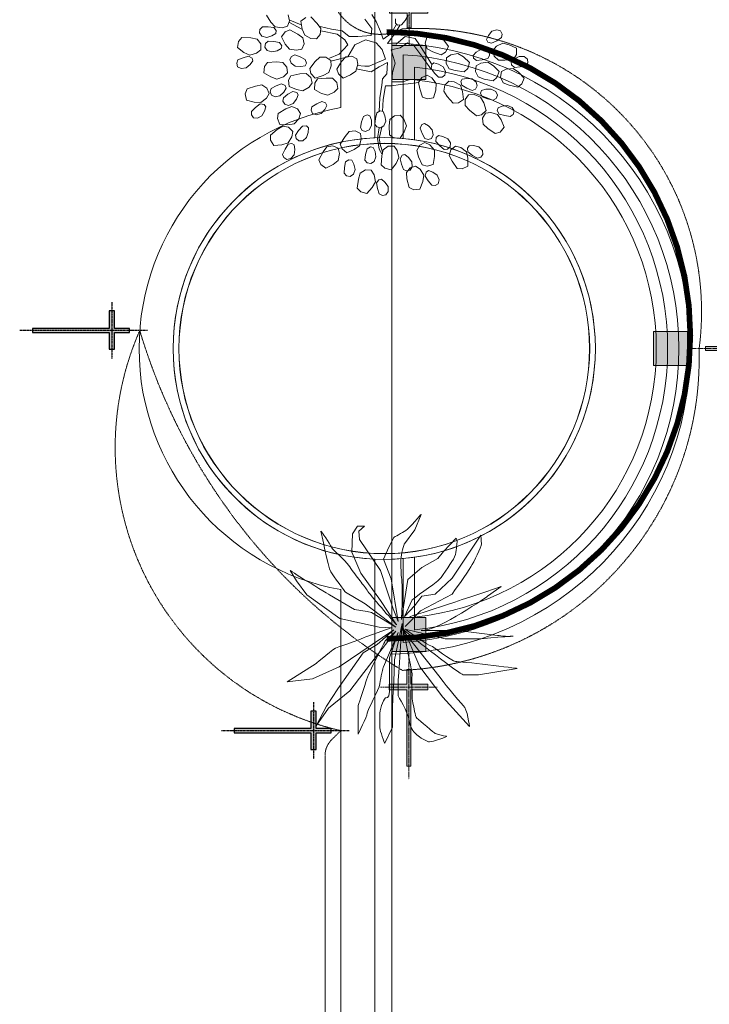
# Model space of a CAD drawing. Header units: millimetres. Extents: x -750 to 72845, y -24282 to 18874.
# Tile 66 of 154: x 48715 to 51802, y 6233 to 10645. Entities that reach past the tile are written whole.
import ezdxf

# ---------------------------------------------------------------- set-up
doc = ezdxf.new("R2010")
doc.units = ezdxf.units.MM
doc.header["$MEASUREMENT"] = 0
for name, pattern in [('( Hidden )', [0.375, 0.25, -0.125]), ('DASHED', [19.05, 12.7, -6.35]), ('HIDDENX2', [0.75, 0.5, -0.25])]:
    doc.linetypes.add(name, pattern=pattern)
for name, color, linetype, lineweight in [('& Lighting (Walls)', 5, 'Continuous', 15), ('IRISH HOUSE_HYD AIRPORT_DRAINAGE LAYOUT 1$0$GREYSCALE', 8, 'Continuous', 0), ('M-MEP-ELLG-CABLE', 146, 'HIDDENX2', 20), ('M-MEP-ELPR-EQUIP', 6, 'Continuous', 20)]:
    doc.layers.add(name, color=color, linetype=linetype, lineweight=lineweight)
for name, color, linetype in [('E Floor Lighting', 5, 'DASHED'), ('E Wall Light', 5, 'Continuous'), ('IRISH HOUSE_HYD AIRPORT_DRAINAGE LAYOUT 1$0$GREY SCALE', 8, 'Continuous')]:
    doc.layers.add(name, color=color, linetype=linetype)

# ---------------------------------------------------------------- blocks, each defined once
blk = doc.blocks.new('IRISH HOUSE_HYD AIRPORT_DRAINAGE LAYOUT 1$0$FLOOR PLAN')
at = {"layer": 'IRISH HOUSE_HYD AIRPORT_DRAINAGE LAYOUT 1$0$GREYSCALE', "lineweight": 0, "ltscale": 0.25}
h = blk.add_hatch(color=8, dxfattribs=at)
h.dxf.hatch_style = 1
h.paths.add_polyline_path([(381, 10529.2), (381, 10376.8), (533.4, 10376.8), (533.4, 10529.2)])
h = blk.add_hatch(color=8, dxfattribs=at)
h.dxf.hatch_style = 1
h.paths.add_polyline_path([(1704.6, 9095.5), (1552.2, 9095.5), (1552.2, 9247.9), (1704.6, 9247.9)])
h = blk.add_hatch(color=8, dxfattribs=at)
h.dxf.hatch_style = 1
h.paths.add_polyline_path([(381, 7814.2), (381, 7966.6), (533.4, 7966.6), (533.4, 7814.2)])
at = {"layer": 'IRISH HOUSE_HYD AIRPORT_DRAINAGE LAYOUT 1$0$GREYSCALE', "color": 8, "lineweight": 0, "ltscale": 0.2}
for p, q in [((153, 16760.7), (152.7, 10251.7)), ((152.6, 8091.7), (152.4, 1907.4))]:
    blk.add_line(p, q, dxfattribs=at)
at = {"layer": 'IRISH HOUSE_HYD AIRPORT_DRAINAGE LAYOUT 1$0$GREYSCALE', "color": 8, "lineweight": 0, "ltscale": 0.25}
for p, q in [((305.4, 16757.9), (305.1, 10115.7)), ((381, 14166.1), (381, 4141)), ((381, 10541.5), (381, 10116.1)), ((381, 10529.2), (533.4, 10529.2)), ((381, 10376.8), (381, 10529.2)), ((533.4, 10529.2), (533.4, 10376.8)), ((431.8, 10488.4), (431.8, 10112.9)), ((482.6, 10433.1), (482.6, 10107)), ((533.4, 10376.8), (381, 10376.8)), ((482.6, 10375.2), (482.6, 10107)), ((1704.6, 9247.9), (1552.2, 9247.9)), ((1552.2, 9247.9), (1552.2, 9095.5)), ((1704.6, 9095.5), (1704.6, 9247.9)), ((1552.2, 9095.5), (1704.6, 9095.5)), ((305, 8227.7), (304.8, 1755)), ((381, 8227.3), (381, 7801.9)), ((431.8, 8230.4), (431.8, 7855)), ((482.6, 8236.4), (482.6, 7910.3)), ((482.6, 8236.4), (482.6, 7968.2)), ((533.4, 7966.6), (381, 7966.6)), ((381, 7966.6), (381, 7814.2)), ((533.4, 7814.2), (533.4, 7966.6)), ((381, 7814.2), (533.4, 7814.2))]:
    blk.add_line(p, q, dxfattribs=at)
at = {"layer": 'IRISH HOUSE_HYD AIRPORT_DRAINAGE LAYOUT 1$0$GREYSCALE', "color": 8, "lineweight": 0}
for p, q in [((-161.1, 10634.3), (-179.7, 10665.3)), ((-141.3, 10612.7), (-161.1, 10634.3)), ((-77.2, 10640.1), (-86.6, 10615.7)), ((-83.6, 10666.4), (-77.2, 10640.1)), ((-22.4, 10602.3), (-79.5, 10634.1)), ((-25.6, 10621.4), (-76.3, 10643.6)), ((-27.1, 10638), (-4.2, 10654.8)), ((-20.3, 10602.5), (-27.1, 10638)), ((18.5, 10657.4), (46.7, 10628.7)), ((291.7, 10605.5), (260, 10646.8)), ((291.7, 10669), (310.8, 10637.2)), ((310.8, 10637.2), (329.8, 10592.8)), ((396.8, 10629), (397.3, 10649.3)), ((440.7, 10641.9), (424.4, 10622.4)), ((454.6, 10663.4), (440.7, 10641.9)), ((-211.7, 10586.1), (-209.8, 10601.9)), ((-209.8, 10601.9), (-198.8, 10613.3)), ((-198.8, 10613.3), (-173.2, 10613.4)), ((-173.2, 10613.4), (-148, 10610.3)), ((-148, 10610.3), (-136.9, 10596.2)), ((-109.8, 10608.9), (-141.3, 10612.7)), ((-136.9, 10596.2), (-138.5, 10583.6)), ((-113, 10568), (-96.1, 10590.8)), ((-86.6, 10615.7), (-109.8, 10608.9)), ((-96.1, 10590.8), (-75.2, 10600)), ((-75.2, 10600), (-39.8, 10580.9)), ((-9.2, 10575.4), (-20.3, 10602.5)), ((46.7, 10628.7), (63.5, 10605.8)), ((60.1, 10615), (110.9, 10602.3)), ((63.5, 10605.8), (60.4, 10578.9)), ((136.3, 10580.1), (63.3, 10596)), ((110.9, 10602.3), (158.5, 10596)), ((158.5, 10596), (190.2, 10570.6)), ((288.6, 10573.7), (291.7, 10605.5)), ((329.8, 10592.8), (342.5, 10557.9)), ((377.4, 10583.3), (399.6, 10621.4)), ((418.6, 10621.4), (393.3, 10580.1)), ((406.5, 10620.9), (396.8, 10629)), ((424.4, 10622.4), (406.5, 10620.9)), ((813.6, 10574.9), (829.3, 10593.4)), ((829.3, 10593.4), (850.6, 10600.4)), ((850.6, 10600.4), (867.6, 10594.7)), ((867.6, 10594.7), (874.7, 10580.5)), ((-310.5, 10519.9), (-305.2, 10547.8)), ((-305.2, 10547.8), (-290.4, 10565.2)), ((-290.4, 10565.2), (-250.3, 10563.5)), ((-250.3, 10563.5), (-222.3, 10558.2)), ((-222.3, 10558.2), (-206.2, 10536.4)), ((-200.7, 10572), (-211.7, 10586.1)), ((-179, 10566.1), (-200.7, 10572)), ((-184.6, 10538), (-173, 10548.8)), ((-155.8, 10572.9), (-179, 10566.1)), ((-173, 10548.8), (-147.4, 10547.5)), ((-138.5, 10583.6), (-155.8, 10572.9)), ((-147.4, 10547.5), (-122.4, 10543.1)), ((-96.1, 10536), (-113, 10568)), ((-39.8, 10580.9), (-17, 10563.9)), ((-17, 10563.9), (-12.1, 10537.3)), ((19, 10560.9), (-9.2, 10575.4)), ((43.1, 10559.2), (19, 10560.9)), ((60.4, 10578.9), (43.1, 10559.2)), ((171.2, 10554.7), (136.3, 10580.1)), ((183.9, 10532.5), (171.2, 10554.7)), ((190.2, 10570.6), (228.3, 10570.6)), ((263.2, 10554.7), (215.6, 10532.5)), ((228.3, 10570.6), (288.6, 10573.7)), ((310.8, 10542), (263.2, 10554.7)), ((342.5, 10557.9), (377.4, 10583.3)), ((374.2, 10554.7), (361.5, 10538.8)), ((393.3, 10580.1), (374.2, 10554.7)), ((399.6, 10535.6), (440.9, 10570.6)), ((440.9, 10570.6), (485.3, 10561)), ((485.3, 10561), (504.3, 10532.5)), ((530.1, 10540.2), (537.1, 10565.5)), ((537.1, 10565.5), (559.6, 10574.4)), ((559.6, 10574.4), (591.3, 10573.6)), ((591.3, 10573.6), (613, 10554)), ((613, 10554), (634.6, 10524.9)), ((805.1, 10556.5), (813.6, 10574.9)), ((810.7, 10545.1), (805.1, 10556.5)), ((827.8, 10539.4), (810.7, 10545.1)), ((850.5, 10550.8), (827.8, 10539.4)), ((871.8, 10564.9), (850.5, 10550.8)), ((874.7, 10580.5), (871.8, 10564.9)), ((-281.3, 10498.6), (-310.5, 10519.9)), ((-205.4, 10510.3), (-224.2, 10495)), ((-206.2, 10536.4), (-205.4, 10510.3)), ((-187.3, 10522.4), (-184.6, 10538)), ((-177, 10507.7), (-187.3, 10522.4)), ((-155.7, 10500.7), (-177, 10507.7)), ((-132.1, 10506.2), (-155.7, 10500.7)), ((-114.3, 10515.9), (-132.1, 10506.2)), ((-122.4, 10543.1), (-112.1, 10528.4)), ((-112.1, 10528.4), (-114.3, 10515.9)), ((-77.5, 10513.4), (-96.1, 10536)), ((-46.3, 10507.9), (-77.5, 10513.4)), ((-22.7, 10513.4), (-46.3, 10507.9)), ((-12.1, 10537.3), (-22.7, 10513.4)), ((145.8, 10491.2), (183.9, 10532.5)), ((215.6, 10532.5), (183.9, 10478.5)), ((337.7, 10511.4), (310.8, 10542)), ((352, 10469), (337.7, 10511.4)), ((361.5, 10538.8), (399.6, 10535.6)), ((418.6, 10519.8), (377.4, 10510.2)), ((377.4, 10510.2), (396.4, 10449.9)), ((450.4, 10542), (418.6, 10519.8)), ((478.9, 10529.3), (450.4, 10542)), ((510.7, 10488), (478.9, 10529.3)), ((504.3, 10532.5), (558.3, 10446.7)), ((539, 10514.6), (530.1, 10540.2)), ((564.1, 10501.3), (539, 10514.6)), ((601.9, 10487.7), (564.1, 10501.3)), ((634.6, 10524.9), (621.2, 10499.9)), ((758.7, 10499.9), (779.6, 10512)), ((779.6, 10512), (802, 10511.6)), ((802, 10511.6), (816.1, 10500.5)), ((833.4, 10507.5), (849, 10526)), ((839, 10482), (833.4, 10507.5)), ((849, 10526), (877.4, 10540.1)), ((877.4, 10540.1), (905.8, 10533)), ((905.8, 10533), (938.4, 10517.3)), ((938.4, 10517.3), (938.4, 10489)), ((-313.6, 10449.8), (-307.9, 10464.6)), ((-307.9, 10464.6), (-284.4, 10474.6)), ((-284.4, 10474.6), (-260, 10481.5)), ((-254.7, 10486.3), (-281.3, 10498.6)), ((-260, 10481.5), (-244.3, 10472.8)), ((-224.2, 10495), (-254.7, 10486.3)), ((-240.8, 10460.6), (-252.6, 10444)), ((-244.3, 10472.8), (-240.8, 10460.6)), ((-75, 10466.8), (-67.7, 10480.9)), ((-69.5, 10449.7), (-75, 10466.8)), ((-67.7, 10480.9), (-53.5, 10487.8)), ((-53.5, 10487.8), (-29.4, 10479.1)), ((-29.4, 10479.1), (-6.8, 10467.5)), ((-6.8, 10467.5), (-1.3, 10450.4)), ((13.4, 10426.2), (38.4, 10457.7)), ((38.4, 10457.7), (59, 10477.2)), ((59, 10477.2), (86.1, 10477.5)), ((86.1, 10477.5), (107.8, 10462.8)), ((101.4, 10472.1), (145.8, 10491.2)), ((183.9, 10478.5), (107.7, 10459.4)), ((107.8, 10462.8), (109.1, 10438.7)), ((134.1, 10424), (155.8, 10457.8)), ((155.8, 10457.8), (174.4, 10479.2)), ((174.4, 10479.2), (201.3, 10482.2)), ((201.3, 10482.2), (224.4, 10469.8)), ((224.4, 10469.8), (228.1, 10445.9)), ((317.1, 10453.1), (352, 10469)), ((555.1, 10424.5), (510.7, 10488)), ((621.2, 10499.9), (601.9, 10487.7)), ((623.5, 10448.3), (625.4, 10474.4)), ((625.4, 10474.4), (645.6, 10487.7)), ((645.6, 10487.7), (676.9, 10493.2)), ((676.9, 10493.2), (702.1, 10478.3)), ((702.1, 10478.3), (728.9, 10454)), ((744.4, 10485.4), (758.7, 10499.9)), ((746, 10472.8), (744.4, 10485.4)), ((760.1, 10461.7), (746, 10472.8)), ((785.3, 10464.8), (760.1, 10461.7)), ((810.1, 10471), (785.3, 10464.8)), ((818.1, 10484.8), (810.1, 10471)), ((816.1, 10500.5), (818.1, 10484.8)), ((858.8, 10463.5), (839, 10482)), ((887.2, 10463.5), (858.8, 10463.5)), ((927, 10469.1), (887.2, 10463.5)), ((915.8, 10455), (930.4, 10469.1)), ((938.4, 10489), (927, 10469.1)), ((930.4, 10469.1), (951.6, 10480.7)), ((951.6, 10480.7), (974.1, 10479.5)), ((974.1, 10479.5), (987.9, 10468.1)), ((987.9, 10468.1), (989.3, 10452.3)), ((-309.3, 10434.5), (-313.6, 10449.8)), ((-293.6, 10425.8), (-309.3, 10434.5)), ((-271.4, 10428.8), (-293.6, 10425.8)), ((-252.6, 10444), (-271.4, 10428.8)), ((-192, 10407.2), (-189.1, 10435.4)), ((-189.1, 10435.4), (-175.8, 10454.1)), ((-175.8, 10454.1), (-135.7, 10455.7)), ((-135.7, 10455.7), (-107.4, 10452.9)), ((-107.4, 10452.9), (-89.5, 10432.5)), ((-89.5, 10432.5), (-86.5, 10406.5)), ((-51.1, 10436.7), (-69.5, 10449.7)), ((-27, 10435.1), (-51.1, 10436.7)), ((-7.1, 10439.1), (-27, 10435.1)), ((-1.3, 10450.4), (-7.1, 10439.1)), ((18.8, 10404), (13.4, 10426.2)), ((109.1, 10438.7), (98.2, 10408.9)), ((141.7, 10402.4), (134.1, 10424)), ((220.3, 10415.1), (196.4, 10398.3)), ((228.1, 10445.9), (220.3, 10415.1)), ((288.6, 10411.8), (221.9, 10424.5)), ((225.1, 10440.4), (260, 10437.2)), ((260, 10437.2), (279, 10437.2)), ((279, 10437.2), (317.1, 10453.1)), ((323.5, 10434), (288.6, 10411.8)), ((361.5, 10453.1), (323.5, 10434)), ((358.4, 10402.3), (361.5, 10453.1)), ((396.4, 10449.9), (383.7, 10408.6)), ((557, 10426), (559.5, 10443.8)), ((572.3, 10405.8), (557, 10426)), ((559.5, 10443.8), (569.6, 10451.5)), ((569.6, 10451.5), (589.3, 10446.5)), ((589.3, 10446.5), (610.3, 10434.5)), ((610.3, 10434.5), (621.2, 10414.9)), ((621.2, 10414.9), (618.7, 10397.1)), ((637.3, 10425), (623.5, 10448.3)), ((664.5, 10416.9), (637.3, 10425)), ((704.3, 10411), (664.5, 10416.9)), ((720.8, 10426.8), (704.3, 10411)), ((728.9, 10454), (720.8, 10426.8)), ((755.6, 10412.7), (758.8, 10438.7)), ((768.1, 10388.7), (755.6, 10412.7)), ((758.8, 10438.7), (779.8, 10450.8)), ((779.8, 10450.8), (811.3, 10454.6)), ((811.3, 10454.6), (835.6, 10438.4)), ((835.6, 10438.4), (861.1, 10412.8)), ((861.1, 10412.8), (851.6, 10386)), ((867.9, 10386.9), (871.8, 10412.7)), ((871.8, 10412.7), (893.1, 10424.2)), ((893.1, 10424.2), (924.7, 10427.2)), ((916.9, 10442.4), (915.8, 10455)), ((930.7, 10430.9), (916.9, 10442.4)), ((924.7, 10427.2), (948.6, 10410.3)), ((956, 10433.3), (930.7, 10430.9)), ((981, 10438.8), (956, 10433.3)), ((989.3, 10452.3), (981, 10438.8)), ((-161.1, 10388.4), (-192, 10407.2)), ((-133.5, 10378.5), (-161.1, 10388.4)), ((-103.9, 10389.7), (-133.5, 10378.5)), ((-86.5, 10406.5), (-103.9, 10389.7)), ((-81, 10373.7), (-70.8, 10394.2)), ((-79.3, 10345.4), (-81, 10373.7)), ((-70.8, 10394.2), (-31.5, 10402.3)), ((-31.5, 10402.3), (-3.1, 10404)), ((-3.1, 10404), (17.8, 10386.8)), ((17.8, 10386.8), (25, 10361.6)), ((38.3, 10383.4), (18.8, 10404)), ((35.6, 10360.1), (47.7, 10379.5)), ((72.8, 10394.5), (38.3, 10383.4)), ((47.7, 10379.5), (87.7, 10383.6)), ((98.2, 10408.9), (72.8, 10394.5)), ((87.7, 10383.6), (116, 10382.5)), ((116, 10382.5), (135.2, 10363.3)), ((163.2, 10383.8), (141.7, 10402.4)), ((196.4, 10398.3), (163.2, 10383.8)), ((336.2, 10351.5), (339.3, 10380.1)), ((339.3, 10380.1), (358.4, 10402.3)), ((383.7, 10408.6), (380.6, 10367.4)), ((428.2, 10367.4), (463.1, 10376.9)), ((463.1, 10376.9), (501.1, 10376.9)), ((500.5, 10363.4), (515, 10386.4)), ((515, 10386.4), (539, 10396.6)), ((539, 10396.6), (560, 10384.7)), ((560, 10384.7), (579.2, 10359.3)), ((590.2, 10387.5), (572.3, 10405.8)), ((606.1, 10387.5), (590.2, 10387.5)), ((618.7, 10397.1), (606.1, 10387.5)), ((618, 10351.4), (636.2, 10370.2)), ((636.2, 10370.2), (660.2, 10367.4)), ((690.1, 10368.4), (696.5, 10379.4)), ((696.5, 10379.4), (716.6, 10382.4)), ((716.6, 10382.4), (740.6, 10379.6)), ((740.6, 10379.6), (758.2, 10365.7)), ((794.9, 10379.1), (768.1, 10388.7)), ((834.2, 10371.1), (794.9, 10379.1)), ((851.6, 10386), (834.2, 10371.1)), ((879.7, 10362.5), (867.9, 10386.9)), ((948.6, 10410.3), (973.4, 10383.9)), ((973.4, 10383.9), (963.1, 10357.4)), ((-275, 10313.1), (-267.4, 10334.7)), ((-267.4, 10334.7), (-229.4, 10347.5)), ((-229.4, 10347.5), (-201.4, 10352.7)), ((-201.4, 10352.7), (-178.5, 10338.2)), ((-178.5, 10338.2), (-168.3, 10314.1)), ((-163.8, 10321.2), (-159.3, 10336.4)), ((-159.3, 10336.4), (-136.7, 10348.4)), ((-136.7, 10348.4), (-113, 10357.4)), ((-113, 10357.4), (-96.6, 10350)), ((-92.1, 10338.1), (-102.4, 10320.7)), ((-96.6, 10350), (-92.1, 10338.1)), ((-45.7, 10331.8), (-79.3, 10345.4)), ((-17, 10326.4), (-45.7, 10331.8)), ((10.5, 10342.3), (-17, 10326.4)), ((25, 10361.6), (10.5, 10342.3)), ((34.4, 10331.7), (35.6, 10360.1)), ((66.4, 10314.9), (34.4, 10331.7)), ((139.8, 10337.5), (123.5, 10319.7)), ((135.2, 10363.3), (139.8, 10337.5)), ((326.6, 10294.3), (336.2, 10351.5)), ((352, 10348.3), (342.5, 10288)), ((380.6, 10348.3), (352, 10348.3)), ((380.6, 10367.4), (428.2, 10367.4)), ((418.6, 10354.7), (380.6, 10348.3)), ((453.6, 10357.8), (418.6, 10354.7)), ((501.1, 10364.2), (453.6, 10357.8)), ((505.7, 10335.5), (500.5, 10363.4)), ((518.6, 10297.5), (505.7, 10335.5)), ((577.4, 10330.1), (568.1, 10295.2)), ((579.2, 10359.3), (577.4, 10330.1)), ((613.6, 10324.7), (618, 10351.4)), ((629.2, 10301), (613.6, 10324.7)), ((660.2, 10367.4), (687.7, 10351.5)), ((687.7, 10351.5), (697.4, 10323.9)), ((694.8, 10351.1), (690.1, 10368.4)), ((716.8, 10338.4), (694.8, 10351.1)), ((740.4, 10328.4), (716.8, 10338.4)), ((755, 10334.6), (740.4, 10328.4)), ((762.9, 10348.4), (755, 10334.6)), ((758.2, 10365.7), (762.9, 10348.4)), ((778.3, 10315.5), (782.8, 10327.3)), ((782.8, 10327.3), (802.2, 10333.6)), ((802.2, 10333.6), (826.3, 10334.6)), ((826.3, 10334.6), (846, 10323.7)), ((906.2, 10352.2), (879.7, 10362.5)), ((945.3, 10343), (906.2, 10352.2)), ((963.1, 10357.4), (945.3, 10343)), ((-269.8, 10285.2), (-275, 10313.1)), ((-234.9, 10275.8), (-269.8, 10285.2)), ((-180.3, 10293.1), (-205.6, 10274)), ((-168.3, 10314.1), (-180.3, 10293.1)), ((-158.1, 10306.3), (-163.8, 10321.2)), ((-141.8, 10299), (-158.1, 10306.3)), ((-119.8, 10303.9), (-141.8, 10299)), ((-102.4, 10320.7), (-119.8, 10303.9)), ((-106.4, 10279.7), (-104.5, 10295.5)), ((-104.5, 10295.5), (-84.1, 10310.9)), ((-84.1, 10310.9), (-62.1, 10323.6)), ((-62.1, 10323.6), (-44.8, 10319)), ((-45.8, 10289.1), (-60.3, 10269.7)), ((-38.4, 10308), (-45.8, 10289.1)), ((-44.8, 10319), (-38.4, 10308)), ((94.5, 10306.6), (66.4, 10314.9)), ((123.5, 10319.7), (94.5, 10306.6)), ((323.5, 10234), (326.6, 10294.3)), ((342.5, 10288), (339.3, 10234)), ((540.2, 10290), (518.6, 10297.5)), ((568.1, 10295.2), (540.2, 10290)), ((655.9, 10270.9), (629.2, 10301)), ((702.4, 10288), (678.7, 10272.4)), ((697.4, 10323.9), (702.4, 10288)), ((709.8, 10260), (709.9, 10287.1)), ((709.9, 10287.1), (724.8, 10308.6)), ((724.8, 10308.6), (749, 10309.6)), ((749, 10309.6), (778.6, 10298.4)), ((785.7, 10299.1), (778.3, 10315.5)), ((778.6, 10298.4), (792.7, 10272.7)), ((809.5, 10290.1), (785.7, 10299.1)), ((834.3, 10284), (809.5, 10290.1)), ((847.7, 10292.5), (834.3, 10284)), ((846, 10323.7), (853.4, 10307.4)), ((853.4, 10307.4), (847.7, 10292.5)), ((-247.4, 10234.5), (-229.1, 10252.3)), ((-205.6, 10274), (-234.9, 10275.8)), ((-229.1, 10252.3), (-208.8, 10267.6)), ((-208.8, 10267.6), (-191, 10265.2)), ((-191, 10265.2), (-183.4, 10255)), ((-183.4, 10255), (-188.4, 10235.3)), ((-128.4, 10225.2), (-93.6, 10245.3)), ((-98.5, 10266), (-106.4, 10279.7)), ((-81.2, 10261.4), (-98.5, 10266)), ((-93.6, 10245.3), (-67.3, 10255.9)), ((-60.3, 10269.7), (-81.2, 10261.4)), ((-67.3, 10255.9), (-42, 10246.2)), ((-42, 10246.2), (-27.2, 10224.6)), ((19.4, 10239.6), (22.8, 10255.1)), ((25.9, 10225.2), (19.4, 10239.6)), ((22.8, 10255.1), (44.7, 10268.5)), ((44.7, 10268.5), (67.8, 10278.9)), ((80.6, 10242.9), (64.3, 10225.1)), ((67.8, 10278.9), (84.6, 10272.6)), ((89.8, 10261), (80.6, 10242.9)), ((84.6, 10272.6), (89.8, 10261)), ((313.8, 10227.2), (329.2, 10236.4)), ((329.2, 10236.4), (341.5, 10233.3)), ((678.7, 10272.4), (655.9, 10270.9)), ((729, 10239.1), (709.8, 10260)), ((760.1, 10213.8), (729, 10239.1)), ((803.3, 10238.1), (782.5, 10218.9)), ((792.7, 10272.7), (803.3, 10238.1)), ((852.9, 10237.8), (856.4, 10250)), ((861.6, 10222.1), (852.9, 10237.8)), ((856.4, 10250), (875.1, 10257.9)), ((875.1, 10257.9), (899.1, 10261)), ((899.1, 10261), (919.6, 10251.8)), ((919.6, 10251.8), (928.3, 10236.1)), ((928.3, 10236.1), (924, 10220.9)), ((-247.4, 10218.6), (-247.4, 10234.5)), ((-237.8, 10206), (-247.4, 10218.6)), ((-220, 10203.5), (-237.8, 10206)), ((-200.4, 10214.4), (-220, 10203.5)), ((-188.4, 10235.3), (-200.4, 10214.4)), ((-131.5, 10202.5), (-128.4, 10225.2)), ((-121, 10176.1), (-131.5, 10202.5)), ((-34.8, 10201.6), (-55.9, 10177.9)), ((-27.2, 10224.6), (-34.8, 10201.6)), ((42.7, 10218.8), (25.9, 10225.2)), ((64.3, 10225.1), (42.7, 10218.8)), ((245.8, 10187.4), (254.5, 10211.3)), ((254.5, 10211.3), (270.8, 10218.9)), ((270.8, 10218.9), (282.7, 10214.6)), ((282.7, 10214.6), (289.2, 10195.3)), ((289.2, 10195.3), (290.6, 10171.2)), ((304.3, 10177.2), (307.5, 10202.6)), ((307.5, 10202.6), (313.8, 10227.2)), ((341.5, 10233.3), (349.9, 10214.8)), ((349.9, 10214.8), (353.7, 10190.9)), ((368.7, 10169.2), (371.9, 10197.4)), ((371.9, 10197.4), (392.5, 10215.1)), ((392.5, 10215.1), (418.5, 10217.8)), ((418.5, 10217.8), (435.1, 10200.1)), ((435.1, 10200.1), (445.9, 10170.3)), ((782.5, 10218.9), (760.1, 10213.8)), ((787.1, 10203.8), (800.1, 10226.4)), ((789.3, 10176.7), (787.1, 10203.8)), ((800.1, 10226.4), (824.1, 10229.5)), ((824.1, 10229.5), (854.7, 10220.8)), ((854.7, 10220.8), (870.8, 10196.4)), ((886.1, 10215.2), (861.6, 10222.1)), ((870.8, 10196.4), (884.4, 10162.9)), ((911.4, 10211.3), (886.1, 10215.2)), ((924, 10220.9), (911.4, 10211.3)), ((-162.7, 10128), (-131.9, 10153.7)), ((-131.9, 10153.7), (-107.7, 10168.7)), ((-84.9, 10173.8), (-121, 10176.1)), ((-107.7, 10168.7), (-81.1, 10163.4)), ((-55.9, 10177.9), (-84.9, 10173.8)), ((-81.1, 10163.4), (-62.9, 10144.6)), ((-50.9, 10127.7), (-36.5, 10148.8)), ((-36.5, 10148.8), (-19.6, 10167.8)), ((-19.6, 10167.8), (-1.7, 10168.9)), ((-1.7, 10168.9), (7.8, 10160.5)), ((7.8, 10160.5), (6.8, 10140.2)), ((240.1, 10162.5), (245.8, 10187.4)), ((248.8, 10149.2), (240.1, 10162.5)), ((263.7, 10143.8), (248.8, 10149.2)), ((280, 10151.4), (263.7, 10143.8)), ((290.6, 10171.2), (280, 10151.4)), ((314.3, 10164.9), (304.3, 10177.2)), ((329.7, 10160.9), (314.3, 10164.9)), ((323.5, 10161), (317.1, 10113.4)), ((323.5, 10113.4), (336.2, 10164.2)), ((345.1, 10170.1), (329.7, 10160.9)), ((353.7, 10190.9), (345.1, 10170.1)), ((369.8, 10129.1), (368.7, 10169.2)), ((445.9, 10170.3), (435.6, 10142.9)), ((508.2, 10159.1), (515.8, 10175.3)), ((516.9, 10135.2), (508.2, 10159.1)), ((515.8, 10175.3), (527.7, 10179.7)), ((527.7, 10179.7), (545, 10169.1)), ((545, 10169.1), (561.6, 10151.5)), ((561.6, 10151.5), (566.2, 10129.5)), ((810.3, 10157.6), (789.3, 10176.7)), ((843.4, 10135), (810.3, 10157.6)), ((884.4, 10162.9), (865.2, 10141.9)), ((-162, 10105.2), (-162.7, 10128)), ((-147.1, 10081), (-162, 10105.2)), ((-66.5, 10120.7), (-83.2, 10093.7)), ((-62.9, 10144.6), (-66.5, 10120.7)), ((-47.8, 10112.1), (-50.9, 10127.7)), ((-35.9, 10101.6), (-47.8, 10112.1)), ((-0.8, 10117.3), (-18, 10102.7)), ((6.8, 10140.2), (-0.8, 10117.3)), ((150.3, 10087.9), (171.7, 10121.9)), ((171.7, 10121.9), (190.2, 10143.5)), ((190.2, 10143.5), (217.1, 10146.7)), ((217.1, 10146.7), (240.2, 10134.5)), ((244.1, 10110.6), (236.5, 10079.8)), ((240.2, 10134.5), (244.1, 10110.6)), ((317.1, 10113.4), (323.5, 10065.7)), ((329.8, 10081.6), (323.5, 10113.4)), ((388.2, 10115.5), (369.8, 10129.1)), ((416.4, 10112.3), (388.2, 10115.5)), ((435.6, 10142.9), (416.4, 10112.3)), ((528.5, 10112.4), (516.9, 10135.2)), ((543.7, 10107.8), (528.5, 10112.4)), ((558.6, 10113.2), (543.7, 10107.8)), ((566.2, 10129.5), (558.6, 10113.2)), ((578.6, 10099.3), (579.7, 10117.3)), ((579.7, 10117.3), (589.2, 10125.7)), ((589.2, 10125.7), (609.2, 10122.2)), ((609.2, 10122.2), (631.1, 10111.9)), ((631.1, 10111.9), (643.5, 10093.2)), ((865.2, 10141.9), (843.4, 10135)), ((-111.1, 10084.9), (-147.1, 10081)), ((-83.2, 10093.7), (-111.1, 10084.9)), ((-107.9, 10041.8), (-97.2, 10065.1)), ((-97.2, 10065.1), (-83.8, 10086.7)), ((-83.8, 10086.7), (-66.4, 10090.8)), ((-66.4, 10090.8), (-55.6, 10084.1)), ((-53.1, 10063.9), (-56.7, 10040)), ((-55.6, 10084.1), (-53.1, 10063.9)), ((-18, 10102.7), (-35.9, 10101.6)), ((73.5, 10052.7), (90.6, 10075.3)), ((90.6, 10075.3), (117.3, 10080)), ((117.3, 10080), (141.1, 10069.1)), ((141.1, 10069.1), (146.4, 10045.5)), ((158.1, 10066.4), (150.3, 10087.9)), ((179.7, 10048), (158.1, 10066.4)), ((212.7, 10062.8), (179.7, 10048)), ((236.5, 10079.8), (212.7, 10062.8)), ((263.7, 10041.8), (269.8, 10066.5)), ((269.8, 10066.5), (285.2, 10075.8)), ((285.2, 10075.8), (297.5, 10072.8)), ((297.5, 10072.8), (306, 10054.3)), ((323.5, 10065.7), (336.2, 10043.5)), ((339.3, 10053), (329.8, 10081.6)), ((336, 10034.7), (342.2, 10062.4)), ((342.2, 10062.4), (364.6, 10077.7)), ((364.6, 10077.7), (390.7, 10077.7)), ((390.7, 10077.7), (405.3, 10058.4)), ((493.2, 10058.8), (505.9, 10082.7)), ((505.9, 10082.7), (529.1, 10094.8)), ((529.1, 10094.8), (551, 10084.5)), ((551, 10084.5), (572, 10060.7)), ((572, 10060.7), (572.5, 10031.5)), ((595.5, 10080.3), (578.6, 10099.3)), ((614.7, 10063.4), (595.5, 10080.3)), ((630.5, 10064.7), (614.7, 10063.4)), ((642.4, 10075.2), (630.5, 10064.7)), ((637.9, 10036.2), (645.6, 10062.2)), ((643.5, 10093.2), (642.4, 10075.2)), ((645.6, 10062.2), (666, 10078.6)), ((666, 10078.6), (689.4, 10072.9)), ((689.4, 10072.9), (714.8, 10053.7)), ((719.3, 10070.2), (726.9, 10080.3)), ((721.8, 10052.4), (719.3, 10070.2)), ((726.9, 10080.3), (747.2, 10080.9)), ((747.2, 10080.9), (770.7, 10075.1)), ((770.7, 10075.1), (786.5, 10059.2)), ((-102.1, 10027), (-107.9, 10041.8)), ((-88.6, 10018.7), (-102.1, 10027)), ((-71.1, 10022.8), (-88.6, 10018.7)), ((-56.7, 10040), (-71.1, 10022.8)), ((54, 10017.6), (73.5, 10052.7)), ((63, 9996.5), (54, 10017.6)), ((146.4, 10045.5), (140.5, 10014.3)), ((174.2, 10007.5), (189, 10017.7)), ((189, 10017.7), (201.5, 10015.3)), ((260.7, 10016.4), (263.7, 10041.8)), ((270.8, 10004.1), (260.7, 10016.4)), ((309.9, 10030.4), (301.5, 10009.6)), ((306, 10054.3), (309.9, 10030.4)), ((332.8, 9994.7), (336, 10034.7)), ((412.9, 10027.5), (399.7, 10001.4)), ((405.3, 10058.4), (412.9, 10027.5)), ((417.5, 10022.1), (426.8, 10037.5)), ((423.6, 9997.5), (417.5, 10022.1)), ((426.8, 10037.5), (439.1, 10040.5)), ((439.1, 10040.5), (455.2, 10028.1)), ((455.2, 10028.1), (469.8, 10008.8)), ((500.6, 10031.3), (493.2, 10058.8)), ((516.3, 9994.4), (500.6, 10031.3)), ((572.5, 10031.5), (565.9, 9995.9)), ((650.5, 10010.8), (637.9, 10036.2)), ((714.8, 10053.7), (721, 10025.1)), ((721, 10025.1), (721.6, 9989)), ((742, 10037.1), (721.8, 10052.4)), ((764.2, 10024.3), (742, 10037.1)), ((779.5, 10028.7), (764.2, 10024.3)), ((789, 10041.4), (779.5, 10028.7)), ((786.5, 10059.2), (789, 10041.4)), ((85.6, 9979.4), (63, 9996.5)), ((117.7, 9996), (85.6, 9979.4)), ((140.5, 10014.3), (117.7, 9996)), ((168, 9957), (169.5, 9982.5)), ((169.5, 9982.5), (174.2, 10007.5)), ((201.5, 10015.3), (211, 9997.4)), ((216.3, 9973.8), (209.1, 9952.5)), ((211, 9997.4), (216.3, 9973.8)), ((239.4, 9958), (262.6, 9972)), ((262.6, 9972), (288.8, 9970.5)), ((286.2, 10000.3), (270.8, 10004.1)), ((301.5, 10009.6), (286.2, 10000.3)), ((349.6, 9979.2), (332.8, 9994.7)), ((377.3, 9973), (349.6, 9979.2)), ((399.7, 10001.4), (377.3, 9973)), ((432.7, 9973.6), (423.6, 9997.5)), ((447.3, 9967.3), (432.7, 9973.6)), ((446, 9959.9), (462.6, 9981.3)), ((462.6, 9981.3), (487.5, 9989.3)), ((472, 9986.5), (462.7, 9971.1)), ((469.8, 10008.8), (472, 9986.5)), ((487.5, 9989.3), (507.3, 9975.4)), ((507.3, 9975.4), (524, 9948.4)), ((538.5, 9988.6), (516.3, 9994.4)), ((565.9, 9995.9), (538.5, 9988.6)), ((673.3, 9977.7), (650.5, 10010.8)), ((696.1, 9976.3), (673.3, 9977.7)), ((721.6, 9989), (696.1, 9976.3)), ((178.7, 9945.3), (168, 9957)), ((194.3, 9942.4), (178.7, 9945.3)), ((209.1, 9952.5), (194.3, 9942.4)), ((226.2, 9890.9), (231.6, 9930.7)), ((231.6, 9930.7), (239.4, 9958)), ((288.8, 9970.5), (302.2, 9950.4)), ((302.2, 9950.4), (308, 9919.2)), ((312.3, 9913.5), (322.5, 9928.3)), ((322.5, 9928.3), (334.9, 9930.6)), ((334.9, 9930.6), (350.3, 9917.4)), ((448.6, 9931.6), (446, 9959.9)), ((462.7, 9971.1), (447.3, 9967.3)), ((457.8, 9892.5), (448.6, 9931.6)), ((524, 9948.4), (519.5, 9919.5)), ((530, 9944.7), (534.1, 9962.2)), ((543.4, 9923.1), (530, 9944.7)), ((534.1, 9962.2), (544.9, 9968.9)), ((544.9, 9968.9), (564.1, 9962)), ((564.1, 9962), (583.9, 9948.2)), ((583.9, 9948.2), (592.9, 9927.6)), ((592.9, 9927.6), (588.8, 9910.1)), ((242.1, 9874.5), (226.2, 9890.9)), ((293.4, 9893.8), (269.4, 9866.7)), ((308, 9919.2), (293.4, 9893.8)), ((317, 9888.5), (312.3, 9913.5)), ((324.8, 9864.1), (317, 9888.5)), ((350.3, 9917.4), (363.8, 9897.3)), ((363.8, 9897.3), (364.7, 9874.8)), ((478.7, 9883), (457.8, 9892.5)), ((506.9, 9885.6), (478.7, 9883)), ((519.5, 9919.5), (506.9, 9885.6)), ((559.5, 9903.2), (543.4, 9923.1)), ((575.3, 9901.8), (559.5, 9903.2)), ((588.8, 9910.1), (575.3, 9901.8)), ((-254, 9864.4), (-254, 9867.8)), ((269.4, 9866.7), (242.1, 9874.5)), ((339, 9857.1), (324.8, 9864.1)), ((354.6, 9860), (339, 9857.1)), ((364.7, 9874.8), (354.6, 9860))]:
    blk.add_line(p, q, dxfattribs=at)
at = {"layer": 'IRISH HOUSE_HYD AIRPORT_DRAINAGE LAYOUT 1$0$GREYSCALE', "color": 8, "lineweight": 0, "ltscale": 0.25}
for radius in [945, 945, 945, 919.6, 919.6, 919.6]:
    blk.add_circle((347.1, 9171.7), radius, dxfattribs=at)
at = {"layer": 'IRISH HOUSE_HYD AIRPORT_DRAINAGE LAYOUT 1$0$GREYSCALE', "color": 8, "lineweight": 0}
blk.add_circle((347, 9171.7), 919, dxfattribs=at)
at = {"layer": 'IRISH HOUSE_HYD AIRPORT_DRAINAGE LAYOUT 1$0$GREYSCALE', "color": 8, "lineweight": 0, "ltscale": 0.25}
for centre, radius, start, end in [((347.1, 9171.7), 1370.2, 271.4196, 88.5804), ((347.1, 9171.7), 1319.4, 273.6827, 86.3173), ((347.1, 9171.7), 1268.6, 276.1335, 83.8665), ((354.6, 9171.7), 1210.3, 276.0738, 83.9262), ((347, 9171.7), 945, 92.5429, 267.4529), ((347, 9171.7), 945.1, 272.0616, 87.9384)]:
    blk.add_arc(centre, radius, start, end, dxfattribs=at)
at = {"layer": 'IRISH HOUSE_HYD AIRPORT_DRAINAGE LAYOUT 1$0$GREYSCALE', "color": 8, "lineweight": 0, "ltscale": 0.2}
blk.add_arc((347, 9171.7), 1097.4, 100.1997, 259.7961, dxfattribs=at)
at = {"layer": 'IRISH HOUSE_HYD AIRPORT_DRAINAGE LAYOUT 1$0$GREYSCALE', "color": 8, "lineweight": 0}
for points in [[(443.3, 8356.5), (459, 8365.8), (512.3, 8428.6), (512.3, 8428.6)], [(512.3, 8428.6), (512.3, 8428.6), (484, 8359.7), (484, 8359.7)], [(107.6, 8171.4), (95.1, 8190.2), (63.7, 8353.4), (63.7, 8353.4)], [(63.7, 8353.4), (63.7, 8353.4), (104.4, 8296.9), (110.6, 8281.1)], [(201.6, 8259.3), (201.6, 8259.3), (204.8, 8340.7), (204.8, 8340.7)], [(204.8, 8340.7), (204.8, 8340.7), (226.7, 8375.3), (226.7, 8375.3)], [(226.7, 8375.3), (226.7, 8375.3), (258.1, 8375.3), (258.1, 8375.3)], [(258.1, 8375.3), (258.1, 8375.3), (233, 8353.4), (233, 8353.4)], [(233, 8353.4), (233, 8353.4), (236.1, 8315.8), (236.1, 8315.8)], [(389.9, 8325.1), (389.9, 8325.1), (427.6, 8347), (443.3, 8356.5)], [(484, 8359.7), (484, 8359.7), (437, 8296.9), (437, 8296.9)], [(236.1, 8315.8), (236.1, 8315.8), (330.3, 8177.7), (330.3, 8177.7)], [(367.9, 8281.1), (367.9, 8281.1), (389.9, 8325.1), (389.9, 8325.1)], [(612.7, 8262.4), (612.7, 8262.4), (669.2, 8322), (669.2, 8322)], [(650.4, 8143.1), (650.4, 8143.1), (778.9, 8334.6), (778.9, 8334.6)], [(672.4, 8296.9), (669.2, 8287.5), (672.4, 8253), (656.6, 8227.9)], [(669.2, 8322), (669.2, 8322), (675.4, 8306.2), (672.4, 8296.9)], [(110.6, 8281.1), (117, 8265.5), (163.9, 8234.1), (192.2, 8193.3)], [(242.4, 8165.1), (242.4, 8165.1), (201.6, 8259.3), (201.6, 8259.3)], [(342.9, 8227.9), (342.9, 8227.9), (367.9, 8281.1), (367.9, 8281.1)], [(587.5, 8231), (587.5, 8231), (612.7, 8262.4), (612.7, 8262.4)], [(377.4, 8140), (377.4, 8140), (342.9, 8227.9), (342.9, 8227.9)], [(515.4, 8190.2), (515.4, 8190.2), (587.5, 8231), (587.5, 8231)], [(656.6, 8227.9), (640.9, 8202.8), (600.2, 8140), (587.5, 8130.6)], [(-46.2, 8130.6), (-46.2, 8130.6), (-74.5, 8177.7), (-74.5, 8177.7)], [(-74.5, 8177.7), (-74.5, 8177.7), (-14.8, 8136.8), (-2.3, 8130.6)], [(173.4, 8080.4), (173.4, 8080.4), (120.1, 8152.6), (107.6, 8171.4)], [(192.2, 8193.3), (207.1, 8171.9), (223.7, 8150.4), (238.9, 8130.7)], [(330.3, 8042.7), (330.3, 8042.7), (242.4, 8165.1), (242.4, 8165.1)], [(330.3, 8177.7), (330.3, 8177.7), (355.4, 8099.2), (355.4, 8099.2)], [(452.6, 8136.8), (452.6, 8136.8), (515.4, 8190.2), (515.4, 8190.2)], [(735, 8193.3), (722.5, 8171.4), (650.4, 8071), (650.4, 8071)], [(0.9, 8067.8), (0.9, 8067.8), (-46.2, 8130.6), (-46.2, 8130.6)], [(-2.3, 8130.6), (10.3, 8124.3), (101.3, 8067.8), (101.3, 8067.8)], [(238.9, 8130.7), (252.5, 8113.1), (264.9, 8096.9), (273.8, 8083.6)], [(408.8, 7948.7), (408.8, 7948.7), (377.4, 8140), (377.4, 8140)], [(424.4, 7958), (424.4, 7958), (452.6, 8136.8), (452.6, 8136.8)], [(587.5, 8130.6), (575, 8121.2), (471.5, 8045.9), (471.5, 8045.9)], [(575, 8071), (575, 8071), (650.4, 8143.1), (650.4, 8143.1)], [(261.3, 8027.1), (261.3, 8027.1), (173.4, 8080.4), (173.4, 8080.4)], [(273.8, 8083.6), (292.7, 8055.2), (402.5, 7932.9), (402.5, 7932.9)], [(355.4, 8099.2), (355.4, 8099.2), (386.8, 8005), (386.8, 8005)], [(462.1, 7970.6), (462.1, 7970.6), (691.2, 8042.7), (870, 8105.5)], [(870, 8105.5), (870, 8105.5), (813.6, 8064.7), (813.6, 8064.7)], [(148.4, 7961.2), (148.4, 7961.2), (0.9, 8067.8), (0.9, 8067.8)], [(101.3, 8067.8), (101.3, 8067.8), (214.2, 8001.9), (214.2, 8001.9)], [(402.5, 7932.9), (402.5, 7932.9), (330.3, 8042.7), (330.3, 8042.7)], [(471.5, 8045.9), (471.5, 8045.9), (437, 7970.6), (437, 7970.6)], [(484, 8020.8), (484, 8020.8), (515.4, 8061.6), (515.4, 8061.6)], [(650.4, 8071), (650.4, 8071), (509.2, 7995.7), (509.2, 7995.7)], [(813.6, 8064.7), (813.6, 8064.7), (593.9, 7907.8), (512.3, 7907.8)], [(515.4, 8061.6), (515.4, 8061.6), (575, 8071), (575, 8071)], [(214.2, 8001.9), (214.2, 8001.9), (269.9, 7992.7), (269.9, 7992.7)], [(399.4, 7923.6), (399.4, 7923.6), (261.3, 8027.1), (261.3, 8027.1)], [(269.9, 7992.7), (269.9, 7992.7), (289.5, 7989.4), (289.5, 7989.4)], [(289.5, 7989.4), (289.5, 7989.4), (399.4, 7923.6), (399.4, 7923.6)], [(386.8, 8005), (386.8, 8005), (408.8, 7948.7), (408.8, 7948.7)], [(437, 7970.6), (437, 7970.6), (484, 8020.8), (484, 8020.8)], [(509.2, 7995.7), (509.2, 7995.7), (440.1, 7926.7), (440.1, 7926.7)], [(324, 7923.6), (324, 7923.6), (148.4, 7961.2), (148.4, 7961.2)], [(389.9, 7911), (389.9, 7911), (145.1, 7744.7), (145.1, 7744.7)], [(399.4, 7904.7), (399.4, 7904.7), (255, 7719.6), (255, 7719.6)], [(273.8, 7882.7), (273.8, 7882.7), (377.4, 7920.4), (377.4, 7920.4)], [(314.6, 7845), (314.6, 7845), (389.9, 7911), (389.9, 7911)], [(377.4, 7920.4), (377.4, 7920.4), (324, 7923.6), (324, 7923.6)], [(408.8, 7898.5), (408.8, 7898.5), (342.9, 7744.7), (342.9, 7744.7)], [(371.1, 7785.5), (371.1, 7785.5), (408.8, 7898.5), (408.8, 7898.5)], [(382.3, 7889.9), (382.3, 7889.9), (399.4, 7904.7), (399.4, 7904.7)], [(427.6, 7939.2), (427.6, 7939.2), (393.1, 7776), (393.1, 7776)], [(429.8, 7913.6), (424.4, 7918), (421.3, 7920.4), (421.3, 7920.4)], [(421.3, 7920.4), (421.3, 7920.4), (597, 7697.6), (597, 7697.6)], [(506.1, 7744.7), (506.1, 7744.7), (427.6, 7929.8), (427.6, 7929.8)], [(619, 7870.1), (619, 7870.1), (440.1, 7914.1), (440.1, 7914.1)], [(512.3, 7907.8), (512.3, 7907.8), (678.6, 7907.8), (678.6, 7907.8)], [(678.6, 7907.8), (678.6, 7907.8), (854.3, 7885.9), (854.3, 7885.9)], [(264.4, 7678.8), (276.9, 7719.6), (352.3, 7863.9), (352.3, 7863.9)], [(352.3, 7863.9), (352.3, 7863.9), (382.3, 7889.9), (382.3, 7889.9)], [(766.5, 7870.1), (766.5, 7870.1), (619, 7870.1), (619, 7870.1)], [(251.9, 7807.4), (251.9, 7807.4), (314.6, 7845), (314.6, 7845)], [(139, 7647.4), (139, 7647.4), (251.9, 7807.4), (251.9, 7807.4)], [(393.1, 7776), (393.1, 7776), (389.9, 7678.8), (389.9, 7678.8)], [(-87, 7678.8), (-87, 7678.8), (41.6, 7760.4), (41.6, 7760.4)], [(145.1, 7744.7), (145.1, 7744.7), (26, 7691.3), (26, 7691.3)], [(342.9, 7744.7), (342.9, 7744.7), (330.3, 7697.6), (327.2, 7669.3)], [(609.5, 7609.8), (609.5, 7609.8), (506.1, 7744.7), (506.1, 7744.7)], [(942.1, 7738.4), (942.1, 7738.4), (769.6, 7710.2), (769.6, 7710.2)], [(26, 7691.3), (26, 7691.3), (-87, 7678.8), (-87, 7678.8)], [(255, 7719.6), (255, 7719.6), (192.2, 7637.9), (192.2, 7637.9)], [(229.9, 7569), (229.9, 7569), (251.9, 7637.9), (264.4, 7678.8)], [(597, 7697.6), (597, 7697.6), (681.7, 7587.9), (700.6, 7572.1)], [(88.7, 7569), (88.7, 7569), (139, 7647.4), (139, 7647.4)], [(192.2, 7637.9), (192.2, 7637.9), (98.1, 7559.6), (98.1, 7559.6)], [(471.5, 7644.2), (474.7, 7631.7), (468.3, 7606.7), (474.7, 7584.7)], [(459, 7503), (452.6, 7543.9), (408.8, 7616), (408.8, 7616)], [(728.8, 7478), (728.8, 7478), (609.5, 7609.8), (609.5, 7609.8)], [(41.6, 7481.2), (41.6, 7481.2), (88.7, 7569), (88.7, 7569)], [(98.1, 7559.6), (98.1, 7559.6), (41.6, 7481.2), (41.6, 7481.2)], [(229.9, 7443.5), (229.9, 7443.5), (229.9, 7569), (229.9, 7569)], [(474.7, 7584.7), (481, 7562.8), (484, 7525.1), (493.3, 7515.6)], [(700.6, 7572.1), (719.4, 7556.5), (728.8, 7478), (728.8, 7478)], [(493.3, 7440.3), (484, 7449.8), (465.2, 7462.3), (459, 7503)], [(493.3, 7515.6), (502.9, 7506.3), (575, 7446.6), (575, 7446.6)], [(383.7, 7474.9), (383.7, 7474.9), (349.1, 7402.7), (349.1, 7402.7)]]:
    blk.add_open_spline(points, degree=3, dxfattribs=at)
for points, knots in [([(437, 8296.9), (437, 8296.9), (421.3, 8246.7), (421.3, 8227.9), (421.3, 8209.1), (421.3, 8171.4), (424.4, 8146.3), (427.6, 8121.2), (427.6, 8074.1), (427.6, 8058.4), (427.6, 8042.7), (424.4, 7958), (424.4, 7958)], [110, 110, 110, 110, 111, 111, 111, 112, 112, 112, 113, 113, 113, 114, 114, 114, 114]), ([(778.9, 8334.6), (778.9, 8334.6), (782.1, 8312.6), (782.1, 8296.9), (782.1, 8281.1), (747.6, 8215.3), (735, 8193.3)], [129, 129, 129, 129, 130, 130, 130, 131, 131, 131, 131]), ([(408.8, 7616), (408.8, 7616), (408.8, 7637.9), (408.8, 7666.2), (408.8, 7694.5), (427.6, 7939.2), (427.6, 7939.2)], [32, 32, 32, 32, 33, 33, 33, 34, 34, 34, 34]), ([(427.6, 7929.8), (427.6, 7929.8), (471.5, 7729), (471.5, 7713.2), (471.5, 7697.6), (468.4, 7656.8), (471.5, 7644.2)], [22, 22, 22, 22, 23, 23, 23, 24, 24, 24, 24]), ([(769.6, 7710.2), (769.6, 7710.2), (716.3, 7710.2), (700.6, 7710.2), (686.6, 7710.2), (475.2, 7877.7), (429.8, 7913.6)], [13, 13, 13, 13, 14, 14, 14, 15, 15, 15, 15]), ([(440.1, 7914.1), (440.1, 7914.1), (546.8, 7838.8), (556.2, 7838.8), (565.5, 7838.8), (647.2, 7769.8), (666.1, 7769.8), (684.9, 7769.8), (942.1, 7738.4), (942.1, 7738.4)], [9, 9, 9, 9, 10, 10, 10, 11, 11, 11, 12, 12, 12, 12]), ([(41.6, 7760.4), (41.6, 7760.4), (126.4, 7832.5), (135.8, 7832.5), (145.1, 7832.5), (273.8, 7882.7), (273.8, 7882.7)], [67, 67, 67, 67, 68, 68, 68, 69, 69, 69, 69]), ([(854.3, 7885.9), (854.3, 7885.9), (895.1, 7879.6), (923.3, 7882.7), (951.5, 7885.9), (766.5, 7870.1), (766.5, 7870.1)], [5, 5, 5, 5, 6, 6, 6, 7, 7, 7, 7]), ([(352.3, 7606.7), (352.3, 7606.7), (371.1, 7600.4), (371.1, 7634.9), (371.1, 7669.3), (371.1, 7785.5), (371.1, 7785.5)], [42, 42, 42, 42, 43, 43, 43, 44, 44, 44, 44]), ([(389.9, 7678.8), (389.9, 7678.8), (383.7, 7587.9), (383.7, 7562.8), (383.7, 7537.7), (383.7, 7474.9), (383.7, 7474.9)], [36, 36, 36, 36, 37, 37, 37, 38, 38, 38, 38]), ([(327.2, 7669.3), (324, 7641.1), (270.7, 7553.2), (270.7, 7537.7), (270.7, 7521.9), (229.9, 7443.5), (229.9, 7443.5)], [47, 47, 47, 47, 48, 48, 48, 49, 49, 49, 49]), ([(349.1, 7402.7), (349.1, 7402.7), (327.2, 7459.1), (327.2, 7471.7), (327.2, 7484.3), (327.2, 7509.3), (327.2, 7537.7), (327.2, 7565.8), (352.3, 7606.7), (352.3, 7606.7)], [39, 39, 39, 39, 40, 40, 40, 41, 41, 41, 42, 42, 42, 42]), ([(575, 7446.6), (575, 7446.6), (612.7, 7434), (625.2, 7434), (637.7, 7434), (559.2, 7408.9), (549.9, 7408.9), (540.5, 7408.9), (502.9, 7431), (493.3, 7440.3)], [27, 27, 27, 27, 28, 28, 28, 29, 29, 29, 30, 30, 30, 30])]:
    blk.add_open_spline(points, degree=3, knots=knots, dxfattribs=at)
blk = doc.blocks.new('IRISH HOUSE_HYD AIRPORT_DRAINAGE LAYOUT 1')
at = {"layer": 'IRISH HOUSE_HYD AIRPORT_DRAINAGE LAYOUT 1$0$GREY SCALE'}
blk.add_blockref('IRISH HOUSE_HYD AIRPORT_DRAINAGE LAYOUT 1$0$FLOOR PLAN', (0, 0), dxfattribs=at)
blk = doc.blocks.new('gabian wall bracket light')
at = {"layer": '& Lighting (Walls)'}
h = blk.add_hatch(color=5, dxfattribs=at)
h.dxf.hatch_style = 1
h.paths.add_polyline_path([(16574.131, -14269.385), (16575.112, -14269.385), (16575.112, -14269.06), (16574.131, -14269.06), (16574.131, -14268.191), (16573.881, -14268.191), (16573.881, -14269.06), (16572.855, -14269.06), (16572.855, -14269.385), (16573.881, -14269.385), (16573.881, -14273.882), (16574.131, -14273.882)])
at = {"layer": '& Lighting (Walls)', "color": 5, "linetype": '( Hidden )', "ltscale": 0.2}
for p, q in [((16574.006, -14267.131), (16574.006, -14274.636)), ((16572.342, -14269.222), (16575.672, -14269.222))]:
    blk.add_line(p, q, dxfattribs=at)
at = {"layer": '& Lighting (Walls)', "color": 5}
blk.add_lwpolyline([(16574.131, -14269.385), (16575.112, -14269.385), (16575.112, -14269.06), (16574.131, -14269.06), (16574.131, -14268.191), (16573.881, -14268.191), (16573.881, -14269.06), (16572.855, -14269.06), (16572.855, -14269.385), (16573.881, -14269.385), (16573.881, -14273.882), (16574.131, -14273.882)], close=True, dxfattribs=at)
blk = doc.blocks.new('sjrhbmvjksl')
at = {"layer": 'E Floor Lighting'}
for p, xscale, yscale, zscale, rotation in [((1672445.57, -121613.91), -3, 3, 3, 180), ((1679415.25, -128587.91), 3.000000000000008, 3.000000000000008, 3.000000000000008, 90)]:
    blk.add_blockref('gabian wall bracket light', p, dxfattribs=dict(at, xscale=xscale, yscale=yscale, zscale=zscale, rotation=rotation))
at = {"layer": 'E Floor Lighting', "xscale": 3, "yscale": 3, "zscale": 3}
blk.add_blockref('gabian wall bracket light', (1672445.52, -36117.95), dxfattribs=at)
blk = doc.blocks.new('unseyb')
at = {"layer": 'E Wall Light'}
h = blk.add_hatch(color=5, dxfattribs=at)
h.dxf.hatch_style = 1
h.paths.add_polyline_path([(1723782.17, -79199.22), (1723779.23, -79199.22), (1723779.23, -79200.19), (1723782.17, -79200.19), (1723782.17, -79202.8), (1723782.92, -79202.8), (1723782.92, -79200.19), (1723786, -79200.19), (1723786, -79199.22), (1723782.92, -79199.22), (1723782.92, -79185.73), (1723782.17, -79185.73)])
at = {"layer": 'E Wall Light', "color": 5, "linetype": '( Hidden )', "ltscale": 0.2}
for p, q in [((1723782.54, -79205.98), (1723782.54, -79183.47)), ((1723787.54, -79199.71), (1723777.55, -79199.71))]:
    blk.add_line(p, q, dxfattribs=at)
at = {"layer": 'E Wall Light', "color": 5}
blk.add_lwpolyline([(1723782.17, -79199.22), (1723779.23, -79199.22), (1723779.23, -79200.19), (1723782.17, -79200.19), (1723782.17, -79202.8), (1723782.92, -79202.8), (1723782.92, -79200.19), (1723786, -79200.19), (1723786, -79199.22), (1723782.92, -79199.22), (1723782.92, -79185.73), (1723782.17, -79185.73)], close=True, dxfattribs=at)
blk = doc.blocks.new('yuterfgkm')
at = {"layer": 'E Wall Light', "rotation": 90}
for p in [(1642917.19, -1802648.44), (1642952.74, -1802719.03)]:
    blk.add_blockref('unseyb', p, dxfattribs=at)

msp = doc.modelspace()

# ---------------------------------------------------------------- linework, layer by layer
at = {"layer": 'E Floor Lighting', "color": 5, "linetype": 'Continuous', "const_width": 25.4}
msp.add_lwpolyline([(50357.6, 10590.1, -1), (50357.6, 7870.7, -1)], format="xyb", dxfattribs=at)
at = {"layer": 'M-MEP-ELLG-CABLE', "color": 1, "ltscale": 5}
msp.add_lwpolyline([(50152.4, 2709.6), (50152.4, 2709.6), (50110.9, 2751.5, -0.197928), (50081.8, 2822), (50081.8, 7347.6, -0.199474), (50111.3, 7418.5), (50152.4, 7459.4), (50152.6, 7459.2)], format="xyb", dxfattribs=at)
for centre, radius, start, end in [((50327.3, 10801.7), 222.2, 141.7792, 297.2675), ((50498, 9336.6), 1269.4, 352.3493, 93.108), ((50444.4, 8728.2), 1302, 156.2575, 257.0383), ((51814.1, 10014.2), 2672.4, 196.5621, 238.7557), ((50359.5, 9124.9), 1397.2, 272.8096, 1.7507)]:
    msp.add_arc(centre, radius, start, end, dxfattribs=at)

# ---------------------------------------------------------------- block references
at = {"layer": 'E Floor Lighting', "xscale": 25.40000000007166, "yscale": 25.40000000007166, "zscale": 25.40000000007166}
msp.add_blockref('sjrhbmvjksl', (-43692598.3, 2012365.4), dxfattribs=at)
at = {"layer": 'E Wall Light', "xscale": 25.40000000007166, "yscale": 25.40000000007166, "zscale": 25.40000000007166}
msp.add_blockref('yuterfgkm', (-43692641.8, 2012446.1), dxfattribs=at)
at = {"layer": 'M-MEP-ELPR-EQUIP'}
msp.add_blockref('IRISH HOUSE_HYD AIRPORT_DRAINAGE LAYOUT 1', (50000, 0), dxfattribs=at)

doc.saveas('drawing.dxf')
